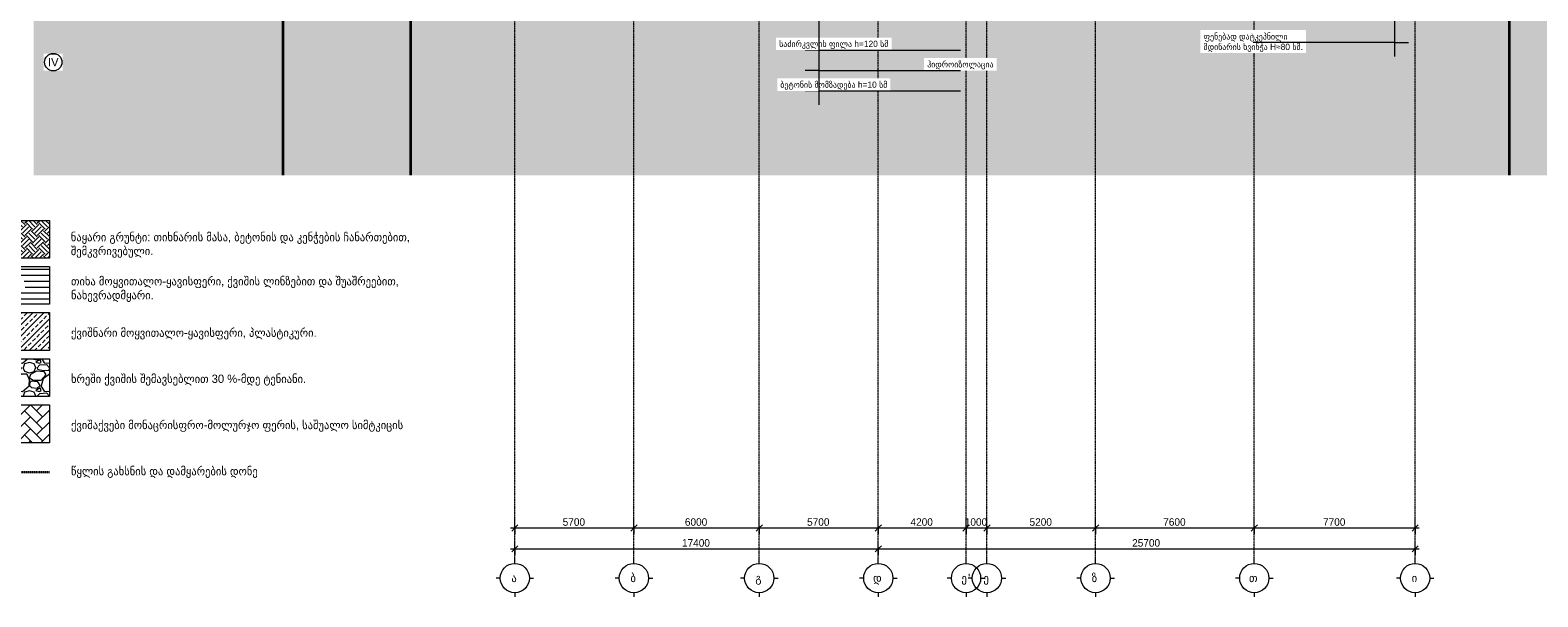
# Model space of a CAD drawing. Header units: millimetres. Extents: x -244621 to 957993, y -212233 to 286163.
# Tile 26 of 47: x 494335 to 566512, y -41050 to -13900. Entities that reach past the tile are written whole.
import ezdxf

# ---------------------------------------------------------------- set-up
doc = ezdxf.new("R2010")
doc.units = ezdxf.units.MM
for name, pattern in [('DASHED', [19.05, 12.7, -6.35]), ('Section-Section_Pit_B_B1$0$Grid Line', [22.225, 12.7, -3.175, 3.175, -3.175]), ('Section-Section_Pit_B_G$0$Grid Line', [22.225, 12.7, -3.175, 3.175, -3.175]), ('Section-Section_Pit_B_G$0$Hidden 1_5', [2.2, 1.5, -0.7])]:
    doc.linetypes.add(name, pattern=pattern)
for name, color, linetype, lineweight in [('S - HATCH', 252, 'Continuous', 5), ('S - LAIN', 7, 'Continuous', 5), ('S - LINE', 7, 'Continuous', 15), ('S - TEXT', 7, 'Continuous', 9), ('Section-Section_Pit_B_B1$0$A-010-D_DIM', 7, 'Continuous', 5), ('Section-Section_Pit_B_B1$0$A-010-D_DIM-200', 7, 'Continuous', 5), ('Section-Section_Pit_B_B1$0$Z-030-M_GRID', 7, 'Continuous', 5), ('Section-Section_Pit_B_B1$0$Z-033_T_GRIDREF', 7, 'Continuous', 5), ('Section-Section_Pit_B_G$0$A-010-D_DIM', 7, 'Continuous', 5), ('Section-Section_Pit_B_G$0$A-010-D_DIM-200', 7, 'Continuous', 5), ('Section-Section_Pit_B_G$0$A-200-M_WALL_EXT', 7, 'Continuous', 30), ('Section-Section_Pit_B_G$0$A-200-M_WALL_PAT', 7, 'Continuous', 30), ('Section-Section_Pit_B_G$0$A-230-H-FLOOR', 7, 'Continuous', 30), ('Section-Section_Pit_B_G$0$A-230-M_FLOOR', 7, 'Continuous', 30), ('Section-Section_Pit_B_G$0$S-160-M_FOUND', 7, 'Continuous', 30), ('Section-Section_Pit_B_G$0$S-280-M_COLUMN main', 7, 'Continuous', 30), ('Section-Section_Pit_B_G$0$S-280-M_STRUCT_FRAME', 7, 'Continuous', 30), ('Section-Section_Pit_B_G$0$S-280-M_STRUCT_FRAME 0', 7, 'Continuous', 30), ('Section-Section_Pit_B_G$0$S-280-MH_COLUMN hid lin', 7, 'Section-Section_Pit_B_G$0$Hidden 1_5', 30), ('Section-Section_Pit_B_G$0$Z-030-M_GRID', 7, 'Continuous', 5), ('Section-Section_Pit_B_G$0$Z-033_T_GRIDREF', 7, 'Continuous', 5)]:
    doc.layers.add(name, color=color, linetype=linetype, lineweight=lineweight)
doc.layers.add('S - RED LINE', color=7, linetype='Continuous', lineweight=35, true_color=0xff3737)
doc.layers.add('S - WATER', color=7, linetype='DASHED', lineweight=20, true_color=0x0216de)
doc.styles.add('Cubicon', font='Cubicon.ttf')
doc.styles.add('Section-Section_Pit_B_B1$0$Cubicon', font='Cubicon.ttf', dxfattribs={"height": 400})
doc.styles.add('Section-Section_Pit_B_B1$0$Cubicon_1', font='Cubicon.ttf', dxfattribs={"height": 360})
doc.styles.add('Section-Section_Pit_B_G$0$Cubicon', font='Cubicon.ttf', dxfattribs={"height": 400})
doc.styles.add('Section-Section_Pit_B_G$0$Cubicon_1', font='Cubicon.ttf', dxfattribs={"height": 360})
doc.styles.add('Section-Section_Pit_B_G$0$Cubicon_2', font='Cubicon.ttf', dxfattribs={"height": 400})
doc.styles.add('Text_S2', font='Cubicon.ttf')
doc.dimstyles.new('CUB-M-100', dxfattribs={"dimscale": 100, "dimtxt": 1.8, "dimasz": 1.5, "dimexe": 1.5, "dimexo": 2, "dimgap": 1, "dimtad": 0, "dimdec": 0, "dimzin": 3, "dimdsep": 46, "dimtxsty": 'Cubicon', "dimblk": 'OBLIQUE', "dimcen": 1.5, "dimdle": 1, "dimazin": 2, "dimtfac": 0.75, "dimtdec": 0, "dimtmove": 0, "dimatfit": 3, "dimldrblk": 'SMALL', "dimfxl": 1, "dimtolj": 1, "dimtzin": 0, "dimlwd": -1, "dimlwe": -1, "dimarcsym": 0})
doc.dimstyles.new('Section-Section_Pit_B_B1$0$CUB_DIM_1_8', dxfattribs={"dimscale": 304.8, "dimtxt": 363.202515, "dimasz": 0.984252, "dimexe": 0.984252, "dimexo": 0.0625, "dimgap": 0, "dimtad": 1, "dimdec": 0, "dimzin": 0, "dimdsep": 46, "dimtxsty": 'Section-Section_Pit_B_B1$0$Cubicon_1', "dimblk1": 'Section-Section_Pit_B_B1$0$_Oblique', "dimblk2": 'Section-Section_Pit_B_B1$0$_Oblique', "dimsah": 1, "dimcen": 0.09, "dimdle": 0.656168, "dimazin": 0, "dimtfac": 1, "dimtdec": 4, "dimtix": 1, "dimtmove": 0, "dimatfit": 3, "dimfxl": 1.312336, "dimfxlon": 1, "dimtvp": 1, "dimtolj": 1, "dimtzin": 0, "dimarcsym": 2})
doc.dimstyles.new('Section-Section_Pit_B_G$0$CUB_DIM_1_8', dxfattribs={"dimscale": 304.8, "dimtxt": 363.202515, "dimasz": 0.984252, "dimexe": 0.984252, "dimexo": 0.0625, "dimgap": 0, "dimtad": 1, "dimdec": 0, "dimzin": 0, "dimdsep": 46, "dimtxsty": 'Section-Section_Pit_B_G$0$Cubicon_1', "dimblk1": 'Section-Section_Pit_B_G$0$_Oblique', "dimblk2": 'Section-Section_Pit_B_G$0$_Oblique', "dimsah": 1, "dimcen": 0.09, "dimdle": 0.656168, "dimazin": 0, "dimtfac": 1, "dimtdec": 4, "dimtix": 1, "dimtmove": 0, "dimatfit": 3, "dimfxl": 1.312336, "dimfxlon": 1, "dimtvp": 1, "dimtolj": 1, "dimtzin": 0, "dimarcsym": 2})

# ---------------------------------------------------------------- blocks, each defined once
blk = doc.blocks.new('Section-Section_Pit_B_G$0$Grid - 00_CUB_ღერძის თავი-752507-Section_Pit_B_G')
at = {"layer": 'Section-Section_Pit_B_G$0$Z-033_T_GRIDREF'}
for p, q in [((17400, -40200), (17400, -40000)), ((16700, -40900), (16500, -40900)), ((18100, -40900), (18300, -40900)), ((17400, -41600), (17400, -41800))]:
    blk.add_line(p, q, dxfattribs=at)
blk.add_circle((17400, -40900), 700, dxfattribs=at)
blk = doc.blocks.new('Section-Section_Pit_B_G$0$DIMBLOCK1-Section_Pit_B_G')
at = {"layer": 'Section-Section_Pit_B_G$0$A-010-D_DIM-200', "transparency": 16777216}
for p, q in [((17200, -39500), (43300, -39500)), ((17400, -39500), (17250, -39650)), ((17400, -39500), (17400, -39100)), ((17400, -39500), (17550, -39350)), ((17400, -39500), (17400, -39800)), ((43100, -39500), (42950, -39650)), ((43100, -39500), (43100, -39100)), ((43100, -39500), (43250, -39350)), ((43100, -39500), (43100, -39800))]:
    blk.add_line(p, q, dxfattribs=at)
at = {"layer": 'Section-Section_Pit_B_G$0$A-010-D_DIM-200', "color": 0, "transparency": 16777216, "insert": (29552, -39034), "char_height": 360, "width": 1676.32, "attachment_point": 1, "line_spacing_factor": 0.931288, "style": 'Section-Section_Pit_B_G$0$Cubicon_1'}
blk.add_mtext('25700', dxfattribs=at)
blk = doc.blocks.new('Section-Section_Pit_B_G$0$_Oblique')
at = {"color": 0, "linetype": 'ByBlock', "lineweight": -2}
blk.add_line((-0.5, -0.5), (0.5, 0.5), dxfattribs=at)
blk = doc.blocks.new('Section-Section_Pit_B_G$0$DIMBLOCK2-Section_Pit_B_G')
at = {"layer": 'Section-Section_Pit_B_G$0$A-010-D_DIM-200', "transparency": 16777216}
for p, q in [((17400, -38500), (17400, -38100)), ((21600, -38500), (21600, -38100)), ((17200, -38500), (21600, -38500)), ((17400, -38500), (17250, -38650)), ((17400, -38500), (17550, -38350)), ((17400, -38500), (17400, -38800)), ((21600, -38500), (21450, -38650)), ((21600, -38500), (21750, -38350)), ((21600, -38500), (21600, -38800))]:
    blk.add_line(p, q, dxfattribs=at)
at = {"layer": 'Section-Section_Pit_B_G$0$A-010-D_DIM-200', "color": 0, "transparency": 16777216, "insert": (18941, -38034), "char_height": 360, "width": 1341.06, "attachment_point": 1, "line_spacing_factor": 0.931288, "style": 'Section-Section_Pit_B_G$0$Cubicon_1'}
blk.add_mtext('4200', dxfattribs=at)
blk = doc.blocks.new('Section-Section_Pit_B_G$0$DIMBLOCK3-Section_Pit_B_G')
at = {"layer": 'Section-Section_Pit_B_G$0$A-010-D_DIM-200', "transparency": 16777216}
for p, q in [((21600, -38500), (21600, -38100)), ((22600, -38500), (22600, -38100)), ((21600, -38500), (21450, -38650)), ((21600, -38500), (21750, -38350)), ((21600, -38500), (22600, -38500)), ((21600, -38500), (21600, -38800)), ((22600, -38500), (22450, -38650)), ((22600, -38500), (22750, -38350)), ((22600, -38500), (22600, -38800))]:
    blk.add_line(p, q, dxfattribs=at)
at = {"layer": 'Section-Section_Pit_B_G$0$A-010-D_DIM-200', "color": 0, "transparency": 16777216, "insert": (21541, -38034), "char_height": 360, "width": 1341.06, "attachment_point": 1, "line_spacing_factor": 0.931288, "style": 'Section-Section_Pit_B_G$0$Cubicon_1'}
blk.add_mtext('1000', dxfattribs=at)
blk = doc.blocks.new('Section-Section_Pit_B_G$0$DIMBLOCK4-Section_Pit_B_G')
at = {"layer": 'Section-Section_Pit_B_G$0$A-010-D_DIM-200', "transparency": 16777216}
for p, q in [((22600, -38500), (22600, -38100)), ((27800, -38500), (27800, -38100)), ((22600, -38500), (22450, -38650)), ((22600, -38500), (22750, -38350)), ((22600, -38500), (27800, -38500)), ((22600, -38500), (22600, -38800)), ((27800, -38500), (27650, -38650)), ((27800, -38500), (27950, -38350)), ((27800, -38500), (27800, -38800))]:
    blk.add_line(p, q, dxfattribs=at)
at = {"layer": 'Section-Section_Pit_B_G$0$A-010-D_DIM-200', "color": 0, "transparency": 16777216, "insert": (24641, -38034), "char_height": 360, "width": 1341.06, "attachment_point": 1, "line_spacing_factor": 0.931288, "style": 'Section-Section_Pit_B_G$0$Cubicon_1'}
blk.add_mtext('5200', dxfattribs=at)
blk = doc.blocks.new('Section-Section_Pit_B_G$0$DIMBLOCK5-Section_Pit_B_G')
at = {"layer": 'Section-Section_Pit_B_G$0$A-010-D_DIM-200', "transparency": 16777216}
for p, q in [((27800, -38500), (27800, -38100)), ((35400, -38500), (35400, -38100)), ((27800, -38500), (27650, -38650)), ((27800, -38500), (27950, -38350)), ((27800, -38500), (35400, -38500)), ((27800, -38500), (27800, -38800)), ((35400, -38500), (35250, -38650)), ((35400, -38500), (35550, -38350)), ((35400, -38500), (35400, -38800))]:
    blk.add_line(p, q, dxfattribs=at)
at = {"layer": 'Section-Section_Pit_B_G$0$A-010-D_DIM-200', "color": 0, "transparency": 16777216, "insert": (31041, -38034), "char_height": 360, "width": 1341.06, "attachment_point": 1, "line_spacing_factor": 0.931288, "style": 'Section-Section_Pit_B_G$0$Cubicon_1'}
blk.add_mtext('7600', dxfattribs=at)
blk = doc.blocks.new('Section-Section_Pit_B_G$0$DIMBLOCK6-Section_Pit_B_G')
at = {"layer": 'Section-Section_Pit_B_G$0$A-010-D_DIM-200', "transparency": 16777216}
for p, q in [((35400, -38500), (35400, -38100)), ((43100, -38500), (43100, -38100)), ((35400, -38500), (35250, -38650)), ((35400, -38500), (35550, -38350)), ((35400, -38500), (43300, -38500)), ((35400, -38500), (35400, -38800)), ((43100, -38500), (42950, -38650)), ((43100, -38500), (43250, -38350)), ((43100, -38500), (43100, -38800))]:
    blk.add_line(p, q, dxfattribs=at)
at = {"layer": 'Section-Section_Pit_B_G$0$A-010-D_DIM-200', "color": 0, "transparency": 16777216, "insert": (38691, -38034), "char_height": 360, "width": 1341.06, "attachment_point": 1, "line_spacing_factor": 0.931288, "style": 'Section-Section_Pit_B_G$0$Cubicon_1'}
blk.add_mtext('7700', dxfattribs=at)
blk = doc.blocks.new('Section-Section_Pit_B_B1$0$Grid - 00_CUB_ღერძის თავი-752507-Section_Pit_B_B1')
at = {"layer": 'Section-Section_Pit_B_B1$0$Z-033_T_GRIDREF'}
for p, q in [((0, -40200), (0, -40000)), ((-700, -40900), (-900, -40900)), ((700, -40900), (900, -40900)), ((0, -41600), (0, -41800))]:
    blk.add_line(p, q, dxfattribs=at)
blk.add_circle((0, -40900), 700, dxfattribs=at)
blk = doc.blocks.new('Section-Section_Pit_B_B1$0$DIMBLOCK1-Section_Pit_B_B1')
at = {"layer": 'Section-Section_Pit_B_B1$0$A-010-D_DIM-200', "transparency": 16777216}
for p, q in [((-200, -39500), (17600, -39500)), ((0, -39500), (-150, -39650)), ((0, -39500), (0, -39100)), ((0, -39500), (150, -39350)), ((0, -39500), (0, -39800)), ((17400, -39500), (17250, -39650)), ((17400, -39500), (17400, -39100)), ((17400, -39500), (17550, -39350)), ((17400, -39500), (17400, -39800))]:
    blk.add_line(p, q, dxfattribs=at)
at = {"layer": 'Section-Section_Pit_B_B1$0$A-010-D_DIM-200', "color": 0, "transparency": 16777216, "insert": (8002, -39034), "char_height": 360, "width": 1676.32, "attachment_point": 1, "line_spacing_factor": 0.931288, "style": 'Section-Section_Pit_B_B1$0$Cubicon_1'}
blk.add_mtext('17400', dxfattribs=at)
blk = doc.blocks.new('Section-Section_Pit_B_B1$0$_Oblique')
at = {"color": 0, "linetype": 'ByBlock', "lineweight": -2}
blk.add_line((-0.5, -0.5), (0.5, 0.5), dxfattribs=at)
blk = doc.blocks.new('Section-Section_Pit_B_B1$0$DIMBLOCK2-Section_Pit_B_B1')
at = {"layer": 'Section-Section_Pit_B_B1$0$A-010-D_DIM-200', "transparency": 16777216}
for p, q in [((0, -38500), (0, -38100)), ((5700, -38500), (5700, -38100)), ((-200, -38500), (5700, -38500)), ((0, -38500), (-150, -38650)), ((0, -38500), (150, -38350)), ((0, -38500), (0, -38800)), ((5700, -38500), (5550, -38650)), ((5700, -38500), (5850, -38350)), ((5700, -38500), (5700, -38800))]:
    blk.add_line(p, q, dxfattribs=at)
at = {"layer": 'Section-Section_Pit_B_B1$0$A-010-D_DIM-200', "color": 0, "transparency": 16777216, "insert": (2291, -38034), "char_height": 360, "width": 1341.06, "attachment_point": 1, "line_spacing_factor": 0.931288, "style": 'Section-Section_Pit_B_B1$0$Cubicon_1'}
blk.add_mtext('5700', dxfattribs=at)
blk = doc.blocks.new('Section-Section_Pit_B_B1$0$DIMBLOCK3-Section_Pit_B_B1')
at = {"layer": 'Section-Section_Pit_B_B1$0$A-010-D_DIM-200', "transparency": 16777216}
for p, q in [((5700, -38500), (5700, -38100)), ((11700, -38500), (11700, -38100)), ((5700, -38500), (5550, -38650)), ((5700, -38500), (5850, -38350)), ((5700, -38500), (11700, -38500)), ((5700, -38500), (5700, -38800)), ((11700, -38500), (11550, -38650)), ((11700, -38500), (11850, -38350)), ((11700, -38500), (11700, -38800))]:
    blk.add_line(p, q, dxfattribs=at)
at = {"layer": 'Section-Section_Pit_B_B1$0$A-010-D_DIM-200', "color": 0, "transparency": 16777216, "insert": (8141, -38034), "char_height": 360, "width": 1341.06, "attachment_point": 1, "line_spacing_factor": 0.931288, "style": 'Section-Section_Pit_B_B1$0$Cubicon_1'}
blk.add_mtext('6000', dxfattribs=at)
blk = doc.blocks.new('Section-Section_Pit_B_B1$0$DIMBLOCK4-Section_Pit_B_B1')
at = {"layer": 'Section-Section_Pit_B_B1$0$A-010-D_DIM-200', "transparency": 16777216}
for p, q in [((11700, -38500), (11700, -38100)), ((17400, -38500), (17400, -38100)), ((11700, -38500), (11550, -38650)), ((11700, -38500), (11850, -38350)), ((11700, -38500), (17600, -38500)), ((11700, -38500), (11700, -38800)), ((17400, -38500), (17250, -38650)), ((17400, -38500), (17550, -38350)), ((17400, -38500), (17400, -38800))]:
    blk.add_line(p, q, dxfattribs=at)
at = {"layer": 'Section-Section_Pit_B_B1$0$A-010-D_DIM-200', "color": 0, "transparency": 16777216, "insert": (13991, -38034), "char_height": 360, "width": 1341.06, "attachment_point": 1, "line_spacing_factor": 0.931288, "style": 'Section-Section_Pit_B_B1$0$Cubicon_1'}
blk.add_mtext('5700', dxfattribs=at)
blk = doc.blocks.new('_Oblique')
at = {"color": 0, "linetype": 'ByBlock', "lineweight": -2}
blk.add_line((-0.5, -0.5), (0.5, 0.5), dxfattribs=at)
blk = doc.blocks.new('Section-Section_Pit_B_G')
at = {"layer": 'Section-Section_Pit_B_G$0$A-200-M_WALL_PAT', "true_color": 0xa4a4a4}
blk.add_hatch(color=253, dxfattribs=at).paths.add_polyline_path([(43300, -3400), (43300, -700), (43050, -700), (43050, -3400)])
at = {"layer": 'Section-Section_Pit_B_G$0$A-230-H-FLOOR', "true_color": 0xa4a4a4}
for points in [[(18050, -250), (18050, 0), (17650, 0), (17650, -250)], [(35333, -220), (43300, -220), (43300, 0), (18050, 0), (18050, -220)], [(43300, -3800), (43700, -3800), (43700, -3400), (18100, -3400), (18100, -3800), (43050, -3800)]]:
    blk.add_hatch(color=253, dxfattribs=at).paths.add_polyline_path(points)
at = {"layer": 'Section-Section_Pit_B_G$0$S-280-M_COLUMN main', "true_color": 0xd8d8d8}
for points in [[(22400, -3400), (22800, -3400), (22800, -700), (22400, -700)], [(27600, -3400), (28000, -3400), (28000, -700), (27600, -700)], [(35333, -3400), (35600, -3400), (35600, -700), (35200, -700), (35200, -3400)], [(42900, -3400), (43050, -3400), (43050, -700), (42900, -700)]]:
    blk.add_hatch(color=254, dxfattribs=at).paths.add_polyline_path(points)
at = {"layer": 'Section-Section_Pit_B_G$0$S-280-M_STRUCT_FRAME 0', "true_color": 0xa4a4a4}
for points in [[(18450, -700), (18450, -220), (18050, -220), (18050, -700)], [(22400, -700), (22800, -700), (22800, -220), (22400, -220)], [(27600, -700), (28000, -700), (28000, -220), (27600, -220)], [(35333, -700), (35600, -700), (35600, -220), (35200, -220), (35200, -700)], [(43050, -700), (43300, -700), (43300, -220), (42900, -220), (42900, -700)]]:
    blk.add_hatch(color=253, dxfattribs=at).paths.add_polyline_path(points)
at = {"layer": 'Section-Section_Pit_B_G$0$S-280-M_STRUCT_FRAME 0', "true_color": 0xd8d8d8}
for points in [[(18450, -700), (22400, -700), (22400, -220), (18450, -220), (18450, -250)], [(22800, -700), (27600, -700), (27600, -220), (22800, -220)], [(28000, -700), (35200, -700), (35200, -220), (28000, -220)], [(35600, -700), (42900, -700), (42900, -220), (35600, -220)]]:
    blk.add_hatch(color=254, dxfattribs=at).paths.add_polyline_path(points)
at = {"layer": 'Section-Section_Pit_B_G$0$A-200-M_WALL_EXT'}
for p, q in [((43050, -700), (43050, -3400)), ((43300, -3400), (43300, -700))]:
    blk.add_line(p, q, dxfattribs=at)
at = {"layer": 'Section-Section_Pit_B_G$0$A-230-M_FLOOR'}
for p, q in [((43300, 0), (17650, 0)), ((17650, 0), (17650, -250)), ((43300, -220), (43300, 0)), ((17650, -250), (18050, -250)), ((18450, -220), (22400, -220)), ((22800, -220), (27600, -220)), ((28000, -220), (35200, -220)), ((35600, -220), (42900, -220))]:
    blk.add_line(p, q, dxfattribs=at)
at = {"layer": 'Section-Section_Pit_B_G$0$S-160-M_FOUND'}
for p, q in [((43050, -3400), (18100, -3400)), ((18100, -3400), (18100, -3800)), ((43700, -3400), (43300, -3400)), ((43700, -3800), (43700, -3400)), ((18100, -3800), (43700, -3800))]:
    blk.add_line(p, q, dxfattribs=at)
at = {"layer": 'Section-Section_Pit_B_G$0$S-280-M_COLUMN main'}
for p, q in [((22400, -700), (22400, -3400)), ((22800, -700), (22800, -3400)), ((27600, -700), (27600, -3400)), ((28000, -700), (28000, -3400)), ((35200, -700), (35200, -3400)), ((35600, -700), (35600, -3400)), ((42900, -700), (42900, -3400))]:
    blk.add_line(p, q, dxfattribs=at)
at = {"layer": 'Section-Section_Pit_B_G$0$S-280-M_STRUCT_FRAME'}
for p, q in [((18050, -250), (18050, -700)), ((18050, -700), (18450, -700)), ((18450, -700), (18450, -220)), ((22400, -220), (22400, -700)), ((22400, -700), (22800, -700)), ((22800, -700), (22800, -220)), ((27600, -220), (27600, -700)), ((27600, -700), (28000, -700)), ((28000, -700), (28000, -220)), ((35200, -220), (35200, -700)), ((35200, -700), (35600, -700)), ((35600, -700), (35600, -220)), ((42900, -220), (42900, -700)), ((42900, -700), (43050, -700)), ((43300, -700), (43300, -220))]:
    blk.add_line(p, q, dxfattribs=at)
at = {"layer": 'Section-Section_Pit_B_G$0$S-280-M_STRUCT_FRAME 0'}
for p, q in [((18450, -700), (22400, -700)), ((22800, -700), (27600, -700)), ((28000, -700), (35200, -700)), ((35600, -700), (42900, -700))]:
    blk.add_line(p, q, dxfattribs=at)
at = {"layer": 'Section-Section_Pit_B_G$0$S-280-MH_COLUMN hid lin'}
blk.add_line((43050, -3400), (43300, -3400), dxfattribs=at)
at = {"layer": 'Section-Section_Pit_B_G$0$Z-030-M_GRID', "linetype": 'Section-Section_Pit_B_G$0$Grid Line'}
for p, q in [((17400, -40000), (17400, 976.1)), ((21600, -40000), (21600, 976.1)), ((22600, -40000), (22600, 976.1)), ((27800, -40000), (27800, 976.1)), ((35400, -40000), (35400, 976.1)), ((43100, -40000), (43100, 976.1))]:
    blk.add_line(p, q, dxfattribs=at)
at = {"layer": 'Section-Section_Pit_B_G$0$Z-033_T_GRIDREF'}
for p in [(0, 0), (4200, 0), (5200, 0), (10400, 0), (18000, 0), (25700, 0)]:
    blk.add_blockref('Section-Section_Pit_B_G$0$Grid - 00_CUB_ღერძის თავი-752507-Section_Pit_B_G', p, dxfattribs=at)
at = {"layer": 'Section-Section_Pit_B_G$0$Z-033_T_GRIDREF', "char_height": 400, "attachment_point": 1}
for s, insert, width, style in [('\\fCubicon|b0|i0|c254|p2|;დ', (17147.8, -40690.6), 593.249, 'Section-Section_Pit_B_G$0$Cubicon'), ('\\fCubicon|b0|i0|c254|p2|;ე', (21381.8, -40690.6), 384.81, 'Section-Section_Pit_B_G$0$Cubicon'), ("\\fCubicon|b0|i0|c204|p2|;'", (21699.3, -40690.6), 128.27, 'Section-Section_Pit_B_G$0$Cubicon_2'), ('\\fCubicon|b0|i0|c254|p2|;ე', (22434.8, -40690.6), 384.81, 'Section-Section_Pit_B_G$0$Cubicon'), ('\\fCubicon|b0|i0|c254|p2|;ზ', (27620.8, -40690.6), 416.877, 'Section-Section_Pit_B_G$0$Cubicon'), ('\\fCubicon|b0|i0|c254|p2|;თ', (35147.8, -40690.6), 593.249, 'Section-Section_Pit_B_G$0$Cubicon'), ('\\fCubicon|b0|i0|c254|p2|;ი', (42934.8, -40690.6), 384.81, 'Section-Section_Pit_B_G$0$Cubicon')]:
    blk.add_mtext(s, dxfattribs=dict(at, insert=insert, width=width, style=style))
at = {"layer": 'Section-Section_Pit_B_G$0$A-010-D_DIM'}
for base, p1, p2, override, picture, middle in [((21600, -38500), (17400, -38100), (21600, -38100), {"dimpost": '<>', "dimfxl": 4200}, 'Section-Section_Pit_B_G$0$DIMBLOCK2-Section_Pit_B_G', (19500, -38316.3)), ((22600, -38500), (21600, -38100), (22600, -38100), {"dimpost": '<>', "dimfxl": 1000}, 'Section-Section_Pit_B_G$0$DIMBLOCK3-Section_Pit_B_G', (22100, -38316.3)), ((27800, -38500), (22600, -38100), (27800, -38100), {"dimpost": '<>', "dimfxl": 5200}, 'Section-Section_Pit_B_G$0$DIMBLOCK4-Section_Pit_B_G', (25200, -38316.3)), ((35400, -38500), (27800, -38100), (35400, -38100), {"dimpost": '<>', "dimfxl": 7600}, 'Section-Section_Pit_B_G$0$DIMBLOCK5-Section_Pit_B_G', (31600, -38316.3)), ((43100, -38500), (35400, -38100), (43100, -38100), {"dimpost": '<>', "dimfxl": 7700}, 'Section-Section_Pit_B_G$0$DIMBLOCK6-Section_Pit_B_G', (39250, -38316.3)), ((43100, -39500), (17400, -39100), (43100, -39100), {"dimpost": '<>', "dimfxl": 25700}, 'Section-Section_Pit_B_G$0$DIMBLOCK1-Section_Pit_B_G', (30250, -39316.3))]:
    dim = blk.add_linear_dim(base=base, p1=p1, p2=p2, dimstyle='Section-Section_Pit_B_G$0$CUB_DIM_1_8', override=override, dxfattribs=at)
    dim.commit()
    dim.dimension.update_dxf_attribs({"geometry": picture, "text_midpoint": middle})
blk = doc.blocks.new('Section-Section_Pit_B_B1')
at = {"layer": 'Section-Section_Pit_B_B1$0$Z-030-M_GRID', "linetype": 'Section-Section_Pit_B_B1$0$Grid Line'}
for p, q in [((0, -40000), (0, 32800)), ((5700, -40000), (5700, 32800)), ((11700, -40000), (11700, 32800)), ((17400, -40000), (17400, 32800))]:
    blk.add_line(p, q, dxfattribs=at)
at = {"layer": 'Section-Section_Pit_B_B1$0$Z-033_T_GRIDREF'}
for p in [(0, 0), (5700, 0), (11700, 0), (17400, 0)]:
    blk.add_blockref('Section-Section_Pit_B_B1$0$Grid - 00_CUB_ღერძის თავი-752507-Section_Pit_B_B1', p, dxfattribs=at)
at = {"layer": 'Section-Section_Pit_B_B1$0$Z-033_T_GRIDREF', "char_height": 400, "attachment_point": 1, "style": 'Section-Section_Pit_B_B1$0$Cubicon'}
for s, insert, width in [('\\fCubicon|b0|i0|c254|p2|;ა', (-165.2, -40690.6), 384.81), ('\\fCubicon|b0|i0|c254|p2|;ბ', (5534.8, -40690.6), 384.81), ('\\fCubicon|b0|i0|c254|p2|;გ', (11514.8, -40690.6), 432.911), ('\\fCubicon|b0|i0|c254|p2|;დ', (17147.8, -40690.6), 593.249)]:
    blk.add_mtext(s, dxfattribs=dict(at, insert=insert, width=width))
at = {"layer": 'Section-Section_Pit_B_B1$0$A-010-D_DIM'}
for base, p1, p2, override, picture, middle in [((5700, -38500), (0, -38100), (5700, -38100), {"dimpost": '<>', "dimfxl": 5700.000079}, 'Section-Section_Pit_B_B1$0$DIMBLOCK2-Section_Pit_B_B1', (2850, -38316.3)), ((11700, -38500), (5700, -38100), (11700, -38100), {"dimpost": '<>', "dimfxl": 6000}, 'Section-Section_Pit_B_B1$0$DIMBLOCK3-Section_Pit_B_B1', (8700, -38316.3)), ((17400, -38500), (11700, -38100), (17400, -38100), {"dimpost": '<>', "dimfxl": 5699.999917}, 'Section-Section_Pit_B_B1$0$DIMBLOCK4-Section_Pit_B_B1', (14550, -38316.3)), ((17400, -39500), (0, -39100), (17400, -39100), {"dimpost": '<>', "dimfxl": 17399.999996}, 'Section-Section_Pit_B_B1$0$DIMBLOCK1-Section_Pit_B_B1', (8700, -39316.3))]:
    dim = blk.add_linear_dim(base=base, p1=p1, p2=p2, dimstyle='Section-Section_Pit_B_B1$0$CUB_DIM_1_8', override=override, dxfattribs=at)
    dim.commit()
    dim.dimension.update_dxf_attribs({"geometry": picture, "text_midpoint": middle})

msp = doc.modelspace()

# ---------------------------------------------------------------- hatches: boundary and pattern name
at = {"layer": 'S - HATCH'}
h = msp.add_hatch(dxfattribs=at)
h.set_pattern_fill('AR-HBONE', color=256, scale=4)
h.set_pattern_definition([(45, (157728, 150), (0, 574.7364), [1219.2, -406.4]), (135, (158015.4, 437.37), (6e-14, 574.7364), [1219.2, -406.4])])
h.paths.add_polyline_path([(576139.6, -10949.2), (564632.7, -10609.9), (546700, -10201.1), (494506.9, -9636.8), (494506.9, -20850), (576139.6, -20850)])
h = msp.add_hatch(dxfattribs=at)
h.set_pattern_fill('EARTH', color=256, scale=66.666667, angle=45)
h.set_pattern_definition([(45, (377933.14, -17149.25), (0, 598.6837), [423.3333, -423.3333]), (45, (377820.9, -17037), (0, 598.6837), [423.3333, -423.3333]), (45, (377708.63, -16924.74), (0, 598.6837), [423.3333, -423.3333]), (135, (377708.63, -16849.9), (-598.6837, 0), [423.3333, -423.3333]), (135, (377820.9, -16737.66), (-598.6837, 0), [423.3333, -423.3333]), (135, (377933.14, -16625.4), (-598.6837, 0), [423.3333, -423.3333])])
h.paths.add_polyline_path([(492123.3, -24823.2), (495258.7, -24823.2), (495258.7, -23012.9), (492123.3, -23012.9)])
at = {"layer": 'S - HATCH', "transparency": 33554516}
h = msp.add_hatch(dxfattribs=at)
h.set_pattern_fill('ANSI31', color=256, scale=90, angle=135)
h.set_pattern_definition([(180, (-266088.93, 46088.72), (-3e-14, -285.75), [])])
h.paths.add_polyline_path([(495258.7, -25223.2), (492123.3, -25223.2), (492123.3, -27033.5), (495258.7, -27033.5)])
h.paths.add_polyline_path([(494107.7, -26128.3, -1), (493274.4, -26128.3, -1)], flags=16)
h.paths.add_polyline_path([(493456.5, -26547.6), (493967.3, -26547.6), (493967.3, -25723.3), (493456.5, -25723.3)], flags=24)
h = msp.add_hatch(dxfattribs=at)
h.set_pattern_fill('ANSI33', color=256, scale=60)
h.set_pattern_definition([(45, (-266088.93, 46088.72), (-269.40768, 269.40768), []), (45, (-265819.53, 46088.72), (-269.40768, 269.40768), [190.5, -95.25])])
h.paths.add_polyline_path([(495258.7, -27433.5), (492123.3, -27433.5), (492123.3, -29243.7), (495258.7, -29243.7)])
h.paths.add_polyline_path([(493434.8, -28756.2), (493945.3, -28756.2), (493945.3, -28031.8), (493434.8, -28031.8)], flags=24)
at = {"layer": 'S - HATCH'}
h = msp.add_hatch(dxfattribs=at)
h.set_pattern_fill('GRAVEL', color=256, scale=53.552945, angle=180, style=0)
h.set_pattern_definition([(48.012787, (-267068.31, 44728.48), (10881.958416, 12242.203217), [183.002, -18117.2203]), (4.969741, (-266945.89, 44864.504), (-16322.937617, -1360.2448794), [314.037, -31089.6528]), (312.510447, (-266633.03, 44891.71), (-13602.448025, 14962.692816), [221.4315, -21921.7496]), (87.273689, (-266102.54, 45231.77), (-1360.244805, -27204.8960386), [285.9751, -28311.5341]), (112.833654, (-266088.935, 45517.42), (6801.22401, -16322.937623), [280.4213, -27761.7437]), (177.273689, (-266197.754, 45775.87), (27204.8960386, -1360.244805), [285.9751, -28311.5341]), (217.6942405, (-266483.406, 45789.47), (17683.1824244, 13602.4480204), [378.1875, -37440.5322]), (252.255328, (-266782.66, 45558.23), (-9521.713616, -29925.3856418), [357.048, -35347.7587]), (301.429566, (-266891.48, 45218.17), (10881.958417, -17683.182424), [286.9436, -28407.452]), (355.236358, (-266741.85, 44973.32), (-14962.692821, 1360.244804), [327.5905, -16051.926]), (42.397438, (-266415.394, 44946.12), (16322.9376227, 14962.6928219), [423.6455, -41940.938]), (318.814075, (-267449.18, 45245.37), (9521.713613, -8161.468812), [144.5954, -14315.0052]), (351.469234, (-267340.36, 45150.156), (-17683.1824257, 2720.489601), [275.0918, -27234.1568]), (45, (-267068.3, 45109.35), (4e-13, 1360.2448), [192.3672, -1731.3095]), (23.19859, (-266973.1, 44946.12), (-6801.22401, -2720.489603), [103.5935, -10255.7223]), (111.80141, (-266877.88, 44986.93), (1360.2448, -4080.734406), [146.5024, -7178.64]), (210.963757, (-266932.29, 45122.95), (-4080.734406, -2720.489604), [237.9463, -7693.5757]), (341.56505, (-267136.32, 45000.53), (-2720.4896, 1360.2448), [172.0587, -4129.413]), (196.38954, (-266088.935, 44986.93), (-13602.448019, -4080.734406), [241.0354, -23862.564]), (250.346176, (-266320.18, 44918.91), (5440.979208, 14962.692821), [202.2154, -20019.2774]), (113.19859, (-267136.32, 44728.48), (2720.489603, -6801.22401), [207.1857, -10152.13]), (163.61046, (-267217.94, 44918.914), (13602.44802, -4080.734405), [241.0354, -23862.564]), (159.443955, (-266088.93, 45830.28), (6801.22401, -2720.489604), [232.4386, -11389.498]), (114.77514, (-266306.57, 45911.89), (6801.224018, -14962.692818), [194.7571, -19280.9845]), (246.80141, (-267149.93, 46088.72), (-2720.489603, -6801.22401), [207.1857, -10152.13]), (197.354025, (-267231.54, 45898.29), (17683.182425, 5440.979209), [228.0192, -22573.8387]), (249.443955, (-266483.4, 46088.72), (2720.489604, 6801.22401), [116.2193, -11505.7174]), (281.309932, (-267068.3, 46088.72), (1360.2448, -5440.97921), [69.359, -6866.556]), (345.963757, (-267054.7, 46020.7), (-4080.7344, 1360.2448), [280.4213, -5328.0117]), (6.009006, (-266782.66, 45952.7), (-13602.448019, -1360.2448026), [259.8748, -25727.5657]), (123.69007, (-266932.3, 45245.37), (1360.2448, -2720.4896), [196.1772, -4708.2552]), (173.1572266, (-267041.106, 45408.6), (-23124.161633, 2720.4896027), [342.5015, -33907.5875]), (240.945396, (-267381.17, 45449.41), (5440.979208, 9521.713613), [140.0454, -13864.532]), (270, (-267449.2, 45327), (1360.2448, -1360.2448), [81.6147, -1278.63]), (300.256437, (-266755.45, 45911.89), (-5440.979207, 9521.713614), [188.9706, -18708.154]), (228.012788, (-266660.24, 45748.66), (-10881.958416, -12242.203217), [366.0038, -17934.2184]), (180, (-266905.1, 45476.6), (-1360.2448, -1360.2448), [353.6636, -1006.5812]), (145.304846, (-267258.745, 45476.614), (-13602.448025, 9521.713606), [215.0737, -21292.285]), (74.054604, (-267435.58, 45599.04), (1360.2448, 5440.97921), [198.0544, -9704.6773]), (27.645975, (-267381.17, 45789.47), (25844.6512377, 13602.4480176), [322.4664, -31924.2303]), (355.426079, (-267095.516, 45939.1), (17683.182425, -1360.244802), [341.148, -33773.618])])
h.paths.add_polyline_path([(495258.7, -29643.7), (492123.3, -29643.7), (492123.3, -31454), (495258.7, -31454)])
h.paths.add_polyline_path([(493357.2, -30966.4), (494022.9, -30966.4), (494022.9, -30242), (493357.2, -30242)], flags=24)
h = msp.add_hatch(dxfattribs=at)
h.set_pattern_fill('AR-HBONE', color=256, scale=4)
h.set_pattern_definition([(45, (113017.18, 11537.9), (0, 574.7364), [1219.2, -406.4]), (135, (113304.55, 11825.26), (6e-14, 574.7364), [1219.2, -406.4])])
h.paths.add_polyline_path([(495258.7, -31854), (492123.3, -31854), (492123.3, -33664.2), (495258.7, -33664.2)])
h.paths.add_polyline_path([(493303.2, -33176.7), (494031.1, -33176.7), (494031.1, -32452.3), (493303.2, -32452.3)], flags=24)

# ---------------------------------------------------------------- linework, layer by layer
at = {"layer": 'S - HATCH', "color": 252, "lineweight": 5}
msp.add_lwpolyline([(492123.3, -23012.9), (495258.7, -23012.9), (495258.7, -24823.2), (492123.3, -24823.2)], close=True, dxfattribs=at)
at = {"layer": 'S - HATCH', "color": 252, "transparency": 33554516}
msp.add_lwpolyline([(492123.3, -25223.2), (495258.7, -25223.2), (495258.7, -27033.5), (492123.3, -27033.5)], close=True, dxfattribs=at)
at = {"layer": 'S - HATCH', "color": 252}
for points in [[(492123.3, -27433.5), (495258.7, -27433.5), (495258.7, -29243.7), (492123.3, -29243.7)], [(492123.3, -29643.7), (495258.7, -29643.7), (495258.7, -31454), (492123.3, -31454)], [(492123.3, -31854), (495258.7, -31854), (495258.7, -33664.2), (492123.3, -33664.2)]]:
    msp.add_lwpolyline(points, close=True, dxfattribs=at)
at = {"layer": 'S - RED LINE'}
for points in [[(506437.9, 32094.4), (506437.9, -20850)], [(512537.9, 32094.4), (512537.9, -20850)], [(565137.9, 32094.4), (565137.9, -20850)]]:
    msp.add_lwpolyline(points, dxfattribs=at)
at = {"layer": 'S - TEXT'}
for points in [[(532098.8, -14856.2), (531432.1, -14856.2)], [(559655.1, -14499.9), (560321.8, -14499.9)], [(559655.1, -14499.9), (559655.1, -15166.6)], [(532098.8, -15835), (531432.1, -15835)], [(532098.8, -16811.7), (531432.1, -16811.7)], [(532098.8, -16811.7), (532098.8, -17478.4)]]:
    msp.add_lwpolyline(points, dxfattribs=at)
at = {"layer": 'S - WATER', "color": 5, "linetype": 'DASHED', "lineweight": 30}
msp.add_lwpolyline([(492123.3, -35073.2), (495258.7, -35073.2)], dxfattribs=at)

# ---------------------------------------------------------------- block references
at = {"layer": 'S - LINE'}
for name in ['Section-Section_Pit_B_B1', 'Section-Section_Pit_B_G']:
    msp.add_blockref(name, (517537.9, 750), dxfattribs=at)

# ---------------------------------------------------------------- texts
at = {"layer": 'S - TEXT', "char_height": 400, "width": 17223.426, "attachment_point": 1, "style": 'Text_S2'}
for s, insert in [('ნაყარი გრუნტი: თიხნარის მასა, ბეტონის და კენჭების ჩანართებით, შემკვრივებული.', (496282, -23611.5)), ('\\pxql;თიხა მოყვითალო-ყავისფერი, ქვიშის ლინზებით და შუაშრეებით, ნახევრადმყარი.', (496290.6, -25726.4)), ('\\pxql;ქვიშნარი მოყვითალო-ყავისფერი, პლასტიკური.', (496290.6, -28192.6)), ('\\pxql;ხრეში ქვიშის შემავსებლით 30 %-მდე ტენიანი.', (496290.6, -30402.8)), ('\\pxql;ქვიშაქვები მონაცრისფრო-მოლურჯო ფერის, საშუალო სიმტკიცის', (496290.6, -32613.1)), ('\\pxql;წყლის გახსნის და დამყარების დონე', (496290.6, -34823.3))]:
    msp.add_mtext(s, dxfattribs=dict(at, insert=insert))

# ---------------------------------------------------------------- next in the draw order: texts
at = {"layer": 'S - LAIN', "insert": (495441.7, -15434.5), "char_height": 400, "attachment_point": 5, "style": 'Text_S2', "bg_fill": 3, "box_fill_scale": 1.5, "bg_fill_color": 256, "bg_fill_transparency": 0}
msp.add_mtext('\\pxqc;IV', dxfattribs=at)
at = {"layer": 'S - TEXT', "char_height": 300, "attachment_point": 5, "style": 'Text_S2', "bg_fill": 3, "box_fill_scale": 1.5, "bg_fill_color": 256, "bg_fill_transparency": 0}
for s, insert, rotation in [('\\pxql;საძირკვლის ფილა h=120 სმ', (532809, -14606.2), 0), ('\\A1;\\pxql;ფენებად დატკეპნილი \\Pმდინარის ხვინჭა H≈80 სმ.', (552885.8, -14499.9), 360), ('\\pxqr;ჰიდროიზოლაცია', (538868.1, -15585), 0), ('\\pxql;ბეტონის მომზადება h=10 სმ', (532809, -16561.7), 0)]:
    msp.add_mtext(s, dxfattribs=dict(at, insert=insert, rotation=rotation))

# ---------------------------------------------------------------- next in the draw order: linework, layer by layer
at = {"layer": 'S - TEXT'}
msp.add_circle((495441.7, -15434.5), 416.7, dxfattribs=at)

# ---------------------------------------------------------------- next in the draw order: leaders
for points in [[(532098.8, -3261), (532098.8, -14856.2), (538868.1, -14856.2)], [(559655.1, -3050), (559655.2, -14499.9), (552885.8, -14499.9)], [(532098.8, -3850), (532098.8, -15835), (538868.1, -15835)], [(532098.8, -3897.4), (532098.8, -16811.7), (538868.1, -16811.7)]]:
    msp.add_leader(points, dimstyle='CUB-M-100', override={"dimasz": 1, "dimgap": 1, "dimtad": 0, "dimldrblk": 'BoxFilled'}, dxfattribs=at)

doc.saveas('drawing.dxf')
